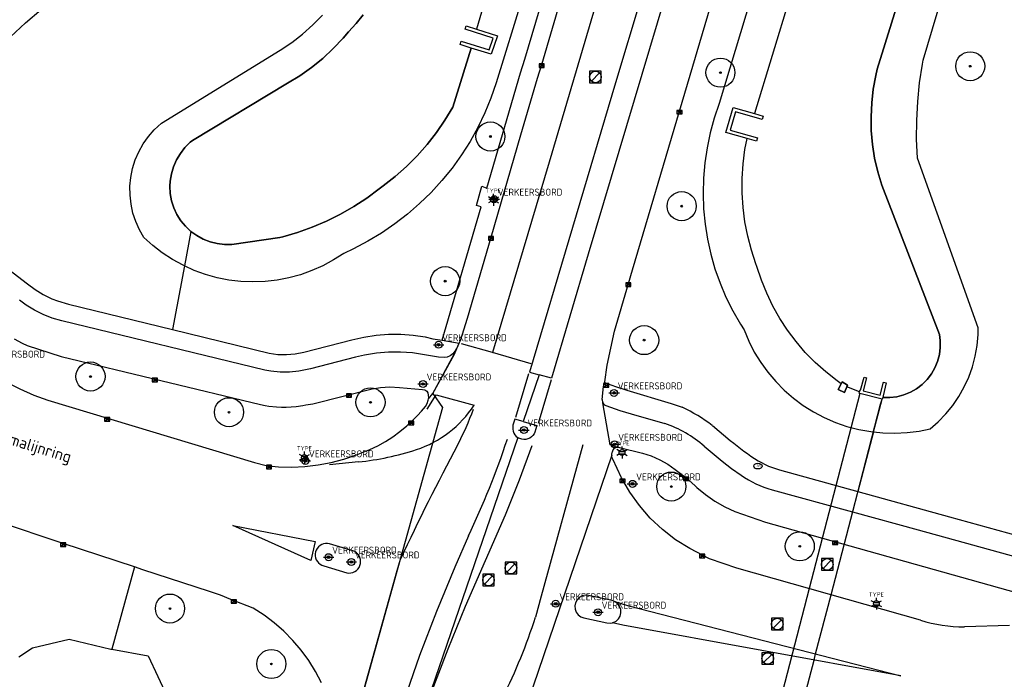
# Model space of a CAD drawing. Header units: metres. Extents: x 102000 to 105000, y 414600 to 420766.
# Tile 198 of 206: x 103118 to 103203, y 420280 to 420337. Entities that reach past the tile are written whole.
import ezdxf
from ezdxf.enums import TextEntityAlignment as Align

# ---------------------------------------------------------------- set-up
doc = ezdxf.new("R2010")
doc.units = ezdxf.units.M
doc.layers.get('0').update_dxf_attribs({"color": 8})
doc.styles.add('MtXpl_NLCS-ISO', font='NLCS-ISO.ttf')
doc.styles.add('NLCS-ISO', font='NLCS-ISO.ttf')

msp = doc.modelspace()

# ---------------------------------------------------------------- hatches: boundary and pattern name
at = {"ltscale": 0.1}
h = msp.add_hatch(color=256, dxfattribs=at)
edge = h.paths.add_edge_path()
edge.add_arc((103200.148, 420333.102), 0.075, 0, 360)
h = msp.add_hatch(color=256, dxfattribs=at)
edge = h.paths.add_edge_path()
edge.add_arc((103178.665, 420332.553), 0.075, 0, 360)
h = msp.add_hatch(color=256, dxfattribs=at)
edge = h.paths.add_edge_path()
edge.add_arc((103158.887, 420327.061), 0.075, 0, 360)
h = msp.add_hatch(color=256, dxfattribs=at)
edge = h.paths.add_edge_path()
edge.add_arc((103175.336, 420321.076), 0.075, 0, 360)
h = msp.add_hatch(color=256, dxfattribs=at)
edge = h.paths.add_edge_path()
edge.add_arc((103154.996, 420314.626), 0.075, 0, 360)
h = msp.add_hatch(color=256, dxfattribs=at)
edge = h.paths.add_edge_path()
edge.add_arc((103172.107, 420309.556), 0.075, 0, 360)
h = msp.add_hatch(color=256, dxfattribs=at)
edge = h.paths.add_edge_path()
edge.add_arc((103124.5, 420306.425), 0.075, 0, 360)
h = msp.add_hatch(color=256, dxfattribs=at)
edge = h.paths.add_edge_path()
edge.add_arc((103148.576, 420304.208), 0.075, 0, 360)
h = msp.add_hatch(color=256, dxfattribs=at)
edge = h.paths.add_edge_path()
edge.add_arc((103136.409, 420303.356), 0.075, 0, 360)
h = msp.add_hatch(color=256, dxfattribs=at)
edge = h.paths.add_edge_path()
edge.add_arc((103174.442, 420296.966), 0.075, 0, 360)
h = msp.add_hatch(color=256, dxfattribs=at)
edge = h.paths.add_edge_path()
edge.add_arc((103185.489, 420291.83), 0.075, 0, 360)
h = msp.add_hatch(color=256, dxfattribs=at)
edge = h.paths.add_edge_path()
edge.add_arc((103131.334, 420286.478), 0.075, 0, 360)
h = msp.add_hatch(color=256, dxfattribs=at)
edge = h.paths.add_edge_path()
edge.add_arc((103140.051, 420281.713), 0.075, 0, 360)

# ---------------------------------------------------------------- linework, layer by layer
for p, q in [((103193.518, 420379.749), (103178.567, 420329.886)), ((103196.862, 420379.076), (103181.592, 420329.026)), ((103168.506, 420361.238), (103159.381, 420331.673)), ((103174.492, 420360.5), (103163.937, 420324.851)), ((103177.886, 420359.093), (103169.645, 420331.682)), ((103192.147, 420332.843), (103200.057, 420358.51)), ((103200.057, 420358.51), (103192.147, 420332.843)), ((103196.102, 420333.636), (103203.202, 420357.516)), ((103162.332, 420352.094), (103157.694, 420336.301)), ((103161.842, 420333.702), (103165.886, 420347.326)), ((103163.296, 420333.258), (103167.346, 420346.905)), ((103175.149, 420329.248), (103179.529, 420344.059)), ((103175.322, 420343.812), (103167.301, 420316.943)), ((103118.918, 420336.826), (103120.269, 420337.973)), ((103143.622, 420336.66), (103144.452, 420337.504)), ((103147.944, 420337.531), (103147.344, 420336.764)), ((103147.344, 420336.764), (103147.944, 420337.531)), ((103117.624, 420335.623), (103118.918, 420336.826)), ((103142.738, 420335.874), (103143.622, 420336.66)), ((103147.344, 420336.764), (103146.683, 420336.049)), ((103146.683, 420336.049), (103147.344, 420336.764)), ((103156.709, 420336.303), (103156.801, 420336.589)), ((103159.114, 420335.528), (103156.709, 420336.303)), ((103156.801, 420336.589), (103157.694, 420336.301)), ((103157.694, 420336.301), (103159.497, 420335.72)), ((103141.802, 420335.15), (103142.738, 420335.874)), ((103146.228, 420335.52), (103145.375, 420334.623)), ((103145.375, 420334.623), (103146.228, 420335.52)), ((103146.683, 420336.049), (103146.228, 420335.52)), ((103146.228, 420335.52), (103146.683, 420336.049)), ((103158.77, 420334.52), (103159.114, 420335.528)), ((103159.497, 420335.72), (103158.96, 420334.148)), ((103140.814, 420334.486), (103141.802, 420335.15)), ((103145.375, 420334.623), (103144.465, 420333.782)), ((103144.465, 420333.782), (103145.375, 420334.623)), ((103155.649, 420329.587), (103157.246, 420334.671)), ((103157.246, 420334.671), (103155.649, 420329.587)), ((103156.298, 420334.96), (103156.386, 420335.247)), ((103157.246, 420334.671), (103156.298, 420334.96)), ((103156.386, 420335.247), (103158.77, 420334.52)), ((103158.96, 420334.148), (103157.246, 420334.671)), ((103130.594, 420328.202), (103140.814, 420334.486)), ((103144.465, 420333.782), (103143.502, 420333.003)), ((103143.502, 420333.003), (103144.465, 420333.782)), ((103161.471, 420332.523), (103161.842, 420333.702)), ((103143.502, 420333.003), (103142.492, 420332.286)), ((103142.492, 420332.286), (103143.502, 420333.003)), ((103162.926, 420332.082), (103163.296, 420333.258)), ((103163.071, 420333.008), (103163.521, 420333.308)), ((103163.521, 420333.008), (103163.071, 420333.308)), ((103163.521, 420333.308), (103163.071, 420333.308)), ((103163.071, 420333.308), (103163.071, 420333.008)), ((103163.071, 420333.008), (103163.521, 420333.008)), ((103163.521, 420333.008), (103163.521, 420333.308)), ((103192.022, 420332.312), (103192.147, 420332.843)), ((103192.147, 420332.843), (103192.022, 420332.312)), ((103195.793, 420331.682), (103196.039, 420333.288)), ((103196.039, 420333.288), (103196.102, 420333.636)), ((103142.492, 420332.286), (103141.437, 420331.637)), ((103141.437, 420331.637), (103142.492, 420332.286)), ((103158.584, 420322.634), (103161.471, 420332.523)), ((103161.508, 420327.216), (103162.926, 420332.082)), ((103168.42, 420332.683), (103167.42, 420332.683)), ((103167.42, 420332.683), (103167.42, 420331.683)), ((103167.566, 420331.829), (103168.274, 420332.537)), ((103168.42, 420331.683), (103168.42, 420332.683)), ((103191.807, 420331.137), (103192.022, 420332.312)), ((103192.022, 420332.312), (103191.807, 420331.137)), ((103141.437, 420331.637), (103133.257, 420326.722)), ((103133.257, 420326.722), (103141.437, 420331.637)), ((103159.381, 420331.673), (103158.93, 420330.368)), ((103169.645, 420331.682), (103162.259, 420306.812)), ((103167.42, 420331.683), (103168.42, 420331.683)), ((103191.672, 420329.951), (103191.807, 420331.137)), ((103191.807, 420331.137), (103191.672, 420329.951)), ((103195.628, 420330.067), (103195.793, 420331.682)), ((103158.93, 420330.368), (103158.403, 420329.092)), ((103154.982, 420328.471), (103155.649, 420329.587)), ((103155.649, 420329.587), (103154.982, 420328.471)), ((103178.567, 420329.886), (103178.141, 420328.642)), ((103179.135, 420327.413), (103179.764, 420329.545)), ((103179.764, 420329.545), (103181.592, 420329.026)), ((103191.616, 420328.759), (103191.672, 420329.951)), ((103191.672, 420329.951), (103191.616, 420328.759)), ((103195.542, 420328.445), (103195.628, 420330.067)), ((103158.403, 420329.092), (103157.804, 420327.848)), ((103171.107, 420315.588), (103175.149, 420329.248)), ((103174.924, 420328.998), (103175.374, 420329.298)), ((103175.374, 420328.998), (103174.924, 420329.298)), ((103175.374, 420329.298), (103174.924, 420329.298)), ((103174.924, 420329.298), (103174.924, 420328.998)), ((103174.924, 420328.998), (103175.374, 420328.998)), ((103175.374, 420328.998), (103175.374, 420329.298)), ((103178.141, 420328.642), (103177.791, 420327.374)), ((103179.968, 420329.175), (103179.508, 420327.617)), ((103182.245, 420328.529), (103179.968, 420329.175)), ((103181.592, 420329.026), (103182.327, 420328.818)), ((103182.327, 420328.818), (103182.245, 420328.529)), ((103191.64, 420327.566), (103191.616, 420328.759)), ((103191.616, 420328.759), (103191.64, 420327.566)), ((103129.988, 420327.641), (103130.594, 420328.202)), ((103154.248, 420327.398), (103154.982, 420328.471)), ((103154.982, 420328.471), (103154.248, 420327.398)), ((103157.804, 420327.848), (103157.133, 420326.641)), ((103195.536, 420326.821), (103195.542, 420328.445)), ((103129.035, 420326.427), (103129.48, 420327.059)), ((103129.48, 420327.059), (103129.988, 420327.641)), ((103153.449, 420326.373), (103154.248, 420327.398)), ((103154.248, 420327.398), (103153.449, 420326.373)), ((103158.94, 420318.404), (103161.508, 420327.216)), ((103177.791, 420327.374), (103177.518, 420326.088)), ((103180.958, 420326.882), (103179.135, 420327.413)), ((103179.508, 420327.617), (103181.846, 420326.936)), ((103181.846, 420326.936), (103181.762, 420326.648)), ((103191.744, 420326.377), (103191.64, 420327.566)), ((103191.64, 420327.566), (103191.744, 420326.377)), ((103128.658, 420325.752), (103129.035, 420326.427)), ((103132.621, 420326.116), (103132.225, 420325.608)), ((103132.225, 420325.608), (103132.621, 420326.116)), ((103133.078, 420326.571), (103132.621, 420326.116)), ((103132.621, 420326.116), (103133.078, 420326.571)), ((103133.257, 420326.722), (103133.078, 420326.571)), ((103133.078, 420326.571), (103133.257, 420326.722)), ((103152.588, 420325.398), (103153.449, 420326.373)), ((103153.449, 420326.373), (103152.588, 420325.398)), ((103157.133, 420326.641), (103156.394, 420325.475)), ((103177.518, 420326.088), (103177.324, 420324.787)), ((103180.776, 420325.947), (103180.958, 420326.882)), ((103181.762, 420326.648), (103180.958, 420326.882)), ((103191.927, 420325.197), (103191.744, 420326.377)), ((103191.744, 420326.377), (103191.927, 420325.197)), ((103195.61, 420325.195), (103195.536, 420326.821)), ((103128.352, 420325.042), (103128.658, 420325.752)), ((103132.225, 420325.608), (103131.894, 420325.055)), ((103131.894, 420325.055), (103132.225, 420325.608)), ((103151.67, 420324.479), (103152.588, 420325.398)), ((103152.588, 420325.398), (103151.67, 420324.479)), ((103156.394, 420325.475), (103155.588, 420324.354)), ((103180.616, 420324.709), (103180.776, 420325.947)), ((103128.121, 420324.305), (103128.352, 420325.042)), ((103131.635, 420324.466), (103131.45, 420323.848)), ((103131.45, 420323.848), (103131.635, 420324.466)), ((103131.894, 420325.055), (103131.635, 420324.466)), ((103131.635, 420324.466), (103131.894, 420325.055)), ((103150.696, 420323.617), (103151.67, 420324.479)), ((103151.67, 420324.479), (103150.696, 420323.617)), ((103163.937, 420324.851), (103159.053, 420308.487)), ((103177.324, 420324.787), (103177.21, 420323.477)), ((103180.535, 420323.464), (103180.616, 420324.709)), ((103192.189, 420324.033), (103191.927, 420325.197)), ((103191.927, 420325.197), (103192.189, 420324.033)), ((103200.827, 420310.622), (103195.61, 420325.195)), ((103127.893, 420322.778), (103127.968, 420323.547)), ((103127.968, 420323.547), (103128.121, 420324.305)), ((103131.45, 420323.848), (103131.344, 420323.213)), ((103131.344, 420323.213), (103131.45, 420323.848)), ((103149.671, 420322.817), (103150.696, 420323.617)), ((103150.696, 420323.617), (103149.671, 420322.817)), ((103155.588, 420324.354), (103154.719, 420323.281)), ((103192.531, 420322.879), (103192.189, 420324.033)), ((103192.189, 420324.033), (103192.531, 420322.879)), ((103127.899, 420322.005), (103127.893, 420322.778)), ((103131.344, 420323.213), (103131.321, 420322.778)), ((103131.321, 420322.778), (103131.344, 420323.213)), ((103131.321, 420322.778), (103131.357, 420322.149)), ((103131.357, 420322.149), (103131.321, 420322.778)), ((103149.325, 420322.569), (103149.671, 420322.817)), ((103149.671, 420322.817), (103149.325, 420322.569)), ((103154.719, 420323.281), (103153.789, 420322.26)), ((103157.689, 420321.133), (103158.159, 420322.781)), ((103158.159, 420322.781), (103158.584, 420322.634)), ((103177.21, 420323.477), (103177.176, 420322.162)), ((103180.534, 420322.216), (103180.535, 420323.464)), ((103197.504, 420310.028), (103192.531, 420322.879)), ((103192.531, 420322.879), (103197.504, 420310.028)), ((103127.984, 420321.236), (103127.899, 420322.005)), ((103131.357, 420322.149), (103131.471, 420321.529)), ((103131.471, 420321.529), (103131.357, 420322.149)), ((103148.257, 420321.77), (103149.325, 420322.569)), ((103149.325, 420322.569), (103148.257, 420321.77)), ((103153.789, 420322.26), (103152.802, 420321.295)), ((103177.176, 420322.162), (103177.221, 420320.848)), ((103180.614, 420320.97), (103180.534, 420322.216)), ((103128.149, 420320.481), (103127.984, 420321.236)), ((103131.471, 420321.529), (103131.663, 420320.929)), ((103131.663, 420320.929), (103131.471, 420321.529)), ((103145.988, 420320.371), (103147.144, 420321.036)), ((103147.144, 420321.036), (103145.988, 420320.371)), ((103147.144, 420321.036), (103148.257, 420321.77)), ((103148.257, 420321.77), (103147.144, 420321.036)), ((103152.802, 420321.295), (103151.761, 420320.389)), ((103154.745, 420309.56), (103158.104, 420321.016)), ((103158.104, 420321.016), (103157.689, 420321.133)), ((103158.761, 420321.673), (103159.661, 420321.673)), ((103158.919, 420321.715), (103159.385, 420321.715)), ((103158.919, 420321.515), (103159.385, 420321.515)), ((103128.39, 420319.747), (103128.149, 420320.481)), ((103131.663, 420320.929), (103131.93, 420320.358)), ((103131.93, 420320.358), (103131.663, 420320.929)), ((103131.93, 420320.358), (103132.266, 420319.826)), ((103132.266, 420319.826), (103131.93, 420320.358)), ((103144.795, 420319.776), (103145.988, 420320.371)), ((103145.988, 420320.371), (103144.795, 420319.776)), ((103151.761, 420320.389), (103150.668, 420319.545)), ((103177.221, 420320.848), (103177.347, 420319.538)), ((103180.772, 420319.732), (103180.614, 420320.97)), ((103128.706, 420319.041), (103128.39, 420319.747)), ((103132.266, 420319.826), (103132.668, 420319.34)), ((103132.668, 420319.34), (103132.266, 420319.826)), ((103132.668, 420319.34), (103133.127, 420318.909)), ((103133.127, 420318.909), (103132.668, 420319.34)), ((103143.568, 420319.254), (103144.795, 420319.776)), ((103144.795, 420319.776), (103143.568, 420319.254)), ((103150.668, 420319.545), (103149.529, 420318.765)), ((103177.347, 420319.538), (103177.551, 420318.239)), ((103181.01, 420318.507), (103180.772, 420319.732)), ((103129.093, 420318.372), (103128.706, 420319.041)), ((103133.127, 420318.909), (103132.571, 420315.933)), ((103133.127, 420318.909), (103133.638, 420318.54)), ((103133.638, 420318.54), (103133.127, 420318.909)), ((103133.638, 420318.54), (103134.191, 420318.238)), ((103134.191, 420318.238), (103133.638, 420318.54)), ((103140.768, 420318.368), (103141.032, 420318.434)), ((103141.032, 420318.434), (103140.768, 420318.368)), ((103141.032, 420318.434), (103142.312, 420318.806)), ((103142.312, 420318.806), (103141.032, 420318.434)), ((103142.312, 420318.806), (103143.568, 420319.254)), ((103143.568, 420319.254), (103142.312, 420318.806)), ((103149.529, 420318.765), (103148.346, 420318.052)), ((103158.715, 420318.154), (103159.165, 420318.454)), ((103159.165, 420318.154), (103158.715, 420318.454)), ((103159.165, 420318.454), (103158.715, 420318.454)), ((103158.715, 420318.454), (103158.715, 420318.154)), ((103159.165, 420318.154), (103159.165, 420318.454)), ((103181.326, 420317.3), (103181.01, 420318.507)), ((103129.85, 420317.691), (103129.093, 420318.372)), ((103130.673, 420317.056), (103129.85, 420317.691)), ((103134.191, 420318.238), (103134.777, 420318.009)), ((103134.777, 420318.009), (103134.191, 420318.238)), ((103134.777, 420318.009), (103135.389, 420317.855)), ((103135.389, 420317.855), (103134.777, 420318.009)), ((103135.389, 420317.855), (103136.014, 420317.781)), ((103136.014, 420317.781), (103135.389, 420317.855)), ((103136.014, 420317.781), (103136.644, 420317.786)), ((103136.644, 420317.786), (103136.014, 420317.781)), ((103136.644, 420317.786), (103140.768, 420318.368)), ((103140.768, 420318.368), (103136.644, 420317.786)), ((103148.346, 420318.052), (103147.124, 420317.409)), ((103156.908, 420311.455), (103158.94, 420318.404)), ((103158.715, 420318.154), (103159.165, 420318.154)), ((103177.551, 420318.239), (103177.835, 420316.955)), ((103131.543, 420316.487), (103130.673, 420317.056)), ((103146.277, 420317.015), (103145.404, 420316.45)), ((103147.124, 420317.409), (103146.277, 420317.015)), ((103167.301, 420316.943), (103164.13, 420306.281)), ((103177.835, 420316.955), (103178.195, 420315.69)), ((103181.719, 420316.115), (103181.326, 420317.3)), ((103132.454, 420315.986), (103131.543, 420316.487)), ((103132.571, 420315.933), (103131.547, 420310.456)), ((103132.571, 420315.933), (103132.454, 420315.986)), ((103133.4, 420315.556), (103132.571, 420315.933)), ((103144.491, 420315.954), (103143.542, 420315.529)), ((103145.404, 420316.45), (103144.491, 420315.954)), ((103181.808, 420315.875), (103181.719, 420316.115)), ((103117.49, 420315.63), (103119.087, 420314.389)), ((103134.377, 420315.201), (103133.4, 420315.556)), ((103135.378, 420314.922), (103134.377, 420315.201)), ((103142.563, 420315.179), (103141.561, 420314.905)), ((103143.542, 420315.529), (103142.563, 420315.179)), ((103170.75, 420314.422), (103171.107, 420315.588)), ((103178.195, 420315.69), (103178.633, 420314.45)), ((103182.188, 420314.717), (103181.808, 420315.875)), ((103119.087, 420314.389), (103119.739, 420313.898)), ((103136.398, 420314.72), (103135.378, 420314.922)), ((103137.43, 420314.598), (103136.398, 420314.72)), ((103138.468, 420314.555), (103137.43, 420314.598)), ((103139.507, 420314.592), (103138.468, 420314.555)), ((103140.54, 420314.709), (103139.507, 420314.592)), ((103141.561, 420314.905), (103140.54, 420314.709)), ((103169.556, 420310.335), (103170.75, 420314.422)), ((103170.525, 420314.172), (103170.975, 420314.472)), ((103170.975, 420314.172), (103170.525, 420314.472)), ((103170.975, 420314.472), (103170.525, 420314.472)), ((103170.525, 420314.472), (103170.525, 420314.172)), ((103170.975, 420314.172), (103170.975, 420314.472)), ((103178.633, 420314.45), (103179.144, 420313.238)), ((103182.643, 420313.585), (103182.188, 420314.717)), ((103119.739, 420313.898), (103120.436, 420313.474)), ((103120.436, 420313.474), (103121.171, 420313.119)), ((103170.525, 420314.172), (103170.975, 420314.172)), ((103183.171, 420312.486), (103182.643, 420313.585)), ((103118.958, 420312.567), (103118.399, 420312.987)), ((103119.673, 420312.122), (103118.958, 420312.567)), ((103121.171, 420313.119), (103121.661, 420312.929)), ((103121.661, 420312.929), (103122.615, 420312.635)), ((103122.615, 420312.635), (103131.547, 420310.456)), ((103179.144, 420313.238), (103179.729, 420312.06)), ((103120.426, 420311.746), (103119.673, 420312.122)), ((103121.212, 420311.444), (103120.426, 420311.746)), ((103179.729, 420312.06), (103180.383, 420310.92)), ((103183.77, 420311.423), (103183.171, 420312.486)), ((103122.022, 420311.216), (103121.212, 420311.444)), ((103139.5, 420306.969), (103122.022, 420311.216)), ((103156.312, 420309.513), (103156.908, 420311.455)), ((103180.383, 420310.92), (103180.696, 420310.427)), ((103184.438, 420310.403), (103183.77, 420311.423)), ((103131.547, 420310.456), (103139.871, 420308.426)), ((103148.003, 420309.817), (103149.052, 420309.978)), ((103149.052, 420309.978), (103150.111, 420310.061)), ((103150.111, 420310.061), (103151.173, 420310.063)), ((103151.173, 420310.063), (103152.231, 420309.985)), ((103152.231, 420309.985), (103153.281, 420309.828)), ((103168.917, 420307.397), (103169.556, 420310.335)), ((103180.696, 420310.427), (103181.102, 420309.462)), ((103185.171, 420309.428), (103184.438, 420310.403)), ((103197.567, 420309.525), (103197.504, 420310.028)), ((103197.504, 420310.028), (103197.567, 420309.525)), ((103200.736, 420309.099), (103200.817, 420310.033)), ((103200.817, 420310.033), (103200.827, 420310.622)), ((103117.939, 420309.676), (103118.621, 420309.288)), ((103118.621, 420309.288), (103119.063, 420309.093)), ((103142.83, 420308.507), (103146.968, 420309.576)), ((103146.968, 420309.576), (103148.003, 420309.817)), ((103153.281, 420309.828), (103153.932, 420309.679)), ((103153.932, 420309.679), (103154.739, 420309.541)), ((103153.981, 420309.159), (103154.881, 420309.159)), ((103154.739, 420309.541), (103154.745, 420309.56)), ((103154.745, 420309.56), (103156.212, 420309.293)), ((103156.096, 420309.04), (103156.212, 420309.293)), ((103156.212, 420309.293), (103156.312, 420309.513)), ((103159.053, 420308.487), (103156.403, 420309.247)), ((103181.102, 420309.462), (103181.58, 420308.531)), ((103185.966, 420308.503), (103185.171, 420309.428)), ((103197.57, 420308.919), (103197.567, 420309.525)), ((103197.567, 420309.525), (103197.57, 420308.919)), ((103119.063, 420309.093), (103121.988, 420308.144)), ((103139.871, 420308.426), (103140.609, 420308.327)), ((103140.609, 420308.327), (103141.355, 420308.307)), ((103141.355, 420308.307), (103142.097, 420308.368)), ((103142.097, 420308.368), (103142.83, 420308.507)), ((103148.068, 420308.272), (103147.272, 420308.086)), ((103149.09, 420308.436), (103148.068, 420308.272)), ((103150.12, 420308.52), (103149.09, 420308.436)), ((103151.155, 420308.525), (103150.12, 420308.52)), ((103152.186, 420308.449), (103151.155, 420308.525)), ((103153.208, 420308.294), (103152.186, 420308.449)), ((103154.426, 420308.088), (103153.208, 420308.294)), ((103153.935, 420304.959), (103155.807, 420308.41)), ((103153.935, 420304.959), (103155.786, 420308.34)), ((103155.653, 420308.378), (103155.428, 420308.198)), ((103155.862, 420308.639), (103155.653, 420308.378)), ((103155.786, 420308.34), (103156.096, 420309.04)), ((103155.807, 420308.41), (103156.096, 420309.04)), ((103156.096, 420309.04), (103155.862, 420308.639)), ((103159.053, 420308.487), (103159.045, 420308.461)), ((103162.404, 420307.526), (103159.053, 420308.487)), ((103181.58, 420308.531), (103182.127, 420307.639)), ((103186.82, 420307.633), (103185.966, 420308.503)), ((103197.337, 420307.731), (103197.493, 420308.317)), ((103197.493, 420308.317), (103197.337, 420307.731)), ((103197.493, 420308.317), (103197.57, 420308.919)), ((103197.57, 420308.919), (103197.493, 420308.317)), ((103200.575, 420308.175), (103200.736, 420309.099)), ((103121.988, 420308.144), (103139.11, 420304.009)), ((103147.272, 420308.086), (103143.403, 420307.076)), ((103154.953, 420308.054), (103154.426, 420308.088)), ((103155.163, 420308.087), (103154.953, 420308.054)), ((103155.428, 420308.198), (103155.163, 420308.087)), ((103182.127, 420307.639), (103182.741, 420306.792)), ((103187.729, 420306.82), (103186.82, 420307.633)), ((103197.106, 420307.171), (103197.337, 420307.731)), ((103197.337, 420307.731), (103197.106, 420307.171)), ((103200.336, 420307.268), (103200.575, 420308.175)), ((103140.005, 420306.878), (103139.5, 420306.969)), ((103140.802, 420306.8), (103140.005, 420306.878)), ((103141.602, 420306.802), (103140.802, 420306.8)), ((103142.405, 420306.884), (103141.602, 420306.802)), ((103143.403, 420307.076), (103142.405, 420306.884)), ((103161.086, 420302.939), (103162.183, 420306.689)), ((103163.083, 420306.578), (103161.707, 420302.563)), ((103162.259, 420306.812), (103163.083, 420306.578)), ((103164.13, 420306.281), (103163.083, 420306.578)), ((103168.726, 420305.958), (103168.917, 420307.397)), ((103182.741, 420306.792), (103183.419, 420305.994)), ((103188.69, 420306.069), (103187.729, 420306.82)), ((103196.434, 420306.165), (103196.803, 420306.646)), ((103196.803, 420306.646), (103196.434, 420306.165)), ((103196.803, 420306.646), (103197.106, 420307.171)), ((103197.106, 420307.171), (103196.803, 420306.646)), ((103200.021, 420306.385), (103200.336, 420307.268)), ((103117.281, 420305.955), (103118.431, 420305.358)), ((103129.799, 420305.982), (103130.249, 420306.282)), ((103130.249, 420305.982), (103129.799, 420306.282)), ((103130.249, 420306.282), (103129.799, 420306.282)), ((103129.799, 420306.282), (103129.799, 420305.982)), ((103129.799, 420305.982), (103130.249, 420305.982)), ((103130.249, 420305.982), (103130.249, 420306.282)), ((103152.645, 420305.785), (103153.545, 420305.785)), ((103164.117, 420306.132), (103162.987, 420302.39)), ((103168.62, 420305.516), (103169.07, 420305.816)), ((103169.07, 420305.516), (103168.62, 420305.816)), ((103169.07, 420305.816), (103168.62, 420305.816)), ((103168.62, 420305.816), (103168.62, 420305.516)), ((103168.622, 420305.556), (103168.711, 420305.901)), ((103168.711, 420305.901), (103168.726, 420305.958)), ((103168.711, 420305.901), (103169.647, 420305.561)), ((103169.07, 420305.516), (103169.07, 420305.816)), ((103183.419, 420305.994), (103184.155, 420305.25)), ((103189.05, 420305.811), (103188.69, 420306.069)), ((103189.124, 420305.964), (103188.804, 420305.305)), ((103188.804, 420305.305), (103189.05, 420305.811)), ((103189.05, 420305.811), (103189.124, 420305.964)), ((103189.598, 420305.693), (103189.124, 420305.964)), ((103189.124, 420305.964), (103189.598, 420305.693)), ((103190.718, 420305.266), (103191.012, 420306.365)), ((103191.224, 420306.311), (103190.95, 420305.206)), ((103191.012, 420306.365), (103191.224, 420306.311)), ((103192.392, 420304.833), (103192.698, 420305.936)), ((103192.916, 420305.875), (103192.648, 420304.767)), ((103192.698, 420305.936), (103192.916, 420305.875)), ((103195.523, 420305.369), (103196.004, 420305.737)), ((103196.004, 420305.737), (103195.523, 420305.369)), ((103196.004, 420305.737), (103196.434, 420306.165)), ((103196.434, 420306.165), (103196.004, 420305.737)), ((103199.632, 420305.532), (103200.021, 420306.385)), ((103118.431, 420305.358), (103119.615, 420304.833)), ((103143.612, 420304.092), (103148.72, 420305.382)), ((103146.505, 420304.639), (103146.955, 420304.939)), ((103146.955, 420304.639), (103146.505, 420304.939)), ((103146.955, 420304.939), (103146.505, 420304.939)), ((103146.505, 420304.939), (103146.505, 420304.639)), ((103146.955, 420304.639), (103146.955, 420304.939)), ((103148.72, 420305.382), (103149.445, 420305.49)), ((103149.445, 420305.49), (103150.251, 420305.533)), ((103150.251, 420305.533), (103151.058, 420305.495)), ((103151.058, 420305.495), (103153.059, 420305.321)), ((103153.059, 420305.321), (103153.243, 420305.285)), ((103153.243, 420305.285), (103153.407, 420305.176)), ((103153.407, 420305.176), (103153.515, 420305.011)), ((103153.515, 420305.011), (103153.549, 420304.818)), ((103153.551, 420304.498), (103153.935, 420304.959)), ((103153.935, 420304.959), (103154.771, 420303.765)), ((103168.511, 420304.44), (103168.622, 420305.556)), ((103168.62, 420305.516), (103169.07, 420305.516)), ((103169.073, 420305.016), (103169.973, 420305.016)), ((103169.647, 420305.561), (103170.605, 420305.241)), ((103170.605, 420305.241), (103174.441, 420304.121)), ((103184.155, 420305.25), (103184.945, 420304.564)), ((103190.643, 420304.977), (103186.289, 420288.188)), ((103188.804, 420305.305), (103189.326, 420305.066)), ((103189.326, 420305.066), (103188.804, 420305.305)), ((103189.326, 420305.066), (103189.531, 420305.527)), ((103189.531, 420305.527), (103189.326, 420305.066)), ((103189.531, 420305.527), (103189.598, 420305.693)), ((103189.598, 420305.693), (103189.531, 420305.527)), ((103190.638, 420305.12), (103189.531, 420305.527)), ((103190.601, 420304.988), (103190.638, 420305.12)), ((103190.643, 420304.977), (103190.601, 420304.988)), ((103190.638, 420305.12), (103190.681, 420305.276)), ((103192.565, 420304.471), (103190.643, 420304.977)), ((103192.565, 420304.471), (103190.643, 420304.977)), ((103190.681, 420305.276), (103190.718, 420305.266)), ((103190.95, 420305.206), (103192.392, 420304.833)), ((103194.435, 420304.839), (103194.996, 420305.068)), ((103194.996, 420305.068), (103194.435, 420304.839)), ((103194.996, 420305.068), (103195.523, 420305.369)), ((103195.523, 420305.369), (103194.996, 420305.068)), ((103199.171, 420304.716), (103199.632, 420305.532)), ((103119.615, 420304.833), (103120.83, 420304.382)), ((103120.83, 420304.382), (103138.609, 420299.047)), ((103143.015, 420303.981), (103143.612, 420304.092)), ((103146.505, 420304.639), (103146.955, 420304.639)), ((103153.293, 420303.858), (103153.46, 420304.11)), ((103153.435, 420303.615), (103154.21, 420304.849)), ((103153.46, 420304.11), (103153.545, 420304.384)), ((103153.545, 420304.384), (103153.551, 420304.498)), ((103153.549, 420304.818), (103153.556, 420304.605)), ((103153.556, 420304.605), (103153.551, 420304.498)), ((103154.21, 420304.849), (103157.476, 420303.953)), ((103169.176, 420300.564), (103168.566, 420304.165)), ((103169.176, 420300.564), (103168.566, 420304.165)), ((103174.441, 420304.121), (103175.379, 420303.789)), ((103184.945, 420304.564), (103185.786, 420303.941)), ((103190.448, 420296.382), (103192.444, 420304.051)), ((103191.822, 420301.664), (103192.565, 420304.471)), ((103192.444, 420304.051), (103192.565, 420304.471)), ((103192.626, 420304.615), (103192.565, 420304.471)), ((103192.648, 420304.767), (103192.626, 420304.615)), ((103192.626, 420304.615), (103193.247, 420304.61)), ((103193.247, 420304.61), (103192.626, 420304.615)), ((103193.247, 420304.61), (103193.849, 420304.685)), ((103193.849, 420304.685), (103193.247, 420304.61)), ((103193.849, 420304.685), (103194.435, 420304.839)), ((103194.435, 420304.839), (103193.849, 420304.685)), ((103198.643, 420303.941), (103199.171, 420304.716)), ((103139.11, 420304.009), (103139.515, 420303.934)), ((103139.515, 420303.934), (103139.839, 420303.886)), ((103139.839, 420303.886), (103140.486, 420303.823)), ((103140.486, 420303.823), (103140.911, 420303.805)), ((103140.911, 420303.805), (103141.335, 420303.804)), ((103141.335, 420303.804), (103141.76, 420303.822)), ((103141.76, 420303.822), (103142.183, 420303.858)), ((103142.183, 420303.858), (103142.747, 420303.934)), ((103142.747, 420303.934), (103143.015, 420303.981)), ((103154.771, 420303.765), (103147.413, 420277.428)), ((103152.611, 420303.065), (103152.96, 420303.454)), ((103152.96, 420303.454), (103153.293, 420303.858)), ((103168.819, 420303.921), (103170.03, 420303.512)), ((103170.03, 420303.512), (103170.992, 420303.221)), ((103170.992, 420303.221), (103173.874, 420302.375)), ((103185.786, 420303.941), (103186.672, 420303.384)), ((103186.672, 420303.384), (103187.598, 420302.896)), ((103197.398, 420302.541), (103198.05, 420303.214)), ((103198.05, 420303.214), (103198.643, 420303.941)), ((103125.712, 420302.592), (103126.162, 420302.892)), ((103126.162, 420302.592), (103125.712, 420302.892)), ((103126.162, 420302.892), (103125.712, 420302.892)), ((103125.712, 420302.892), (103125.712, 420302.592)), ((103125.712, 420302.592), (103126.162, 420302.592)), ((103126.162, 420302.592), (103126.162, 420302.892)), ((103151.692, 420302.175), (103152.247, 420302.69)), ((103151.854, 420302.274), (103152.304, 420302.574)), ((103152.304, 420302.274), (103151.854, 420302.574)), ((103152.304, 420302.574), (103151.854, 420302.574)), ((103151.854, 420302.574), (103151.854, 420302.274)), ((103152.247, 420302.69), (103152.611, 420303.065)), ((103152.304, 420302.274), (103152.304, 420302.574)), ((103161, 420302.769), (103160.829, 420302.245)), ((103161.707, 420302.563), (103161, 420302.769)), ((103161.707, 420302.563), (103162.881, 420302.22)), ((103187.598, 420302.896), (103188.558, 420302.48)), ((103188.558, 420302.48), (103189.547, 420302.139)), ((103196.69, 420301.925), (103197.398, 420302.541)), ((103150.496, 420301.248), (103151.108, 420301.693)), ((103151.108, 420301.693), (103151.692, 420302.175)), ((103151.854, 420302.274), (103152.304, 420302.274)), ((103160.829, 420302.245), (103160.801, 420302.071)), ((103160.801, 420302.071), (103160.805, 420301.895)), ((103160.805, 420301.895), (103160.84, 420301.722)), ((103160.84, 420301.722), (103160.904, 420301.557)), ((103160.904, 420301.557), (103160.997, 420301.407)), ((103161.316, 420301.827), (103162.216, 420301.827)), ((103162.721, 420301.651), (103162.643, 420301.492)), ((103162.881, 420302.22), (103162.721, 420301.651)), ((103177.97, 420302.221), (103179.515, 420300.915)), ((103189.547, 420302.139), (103190.56, 420301.874)), ((103191.822, 420301.664), (103190.489, 420296.542)), ((103190.56, 420301.874), (103191.59, 420301.688)), ((103191.59, 420301.688), (103191.822, 420301.664)), ((103191.822, 420301.664), (103192.631, 420301.58)), ((103192.631, 420301.58), (103193.677, 420301.553)), ((103193.677, 420301.553), (103194.722, 420301.605)), ((103194.722, 420301.605), (103195.76, 420301.737)), ((103195.76, 420301.737), (103196.69, 420301.925)), ((103149.197, 420300.471), (103149.858, 420300.84)), ((103149.858, 420300.84), (103150.496, 420301.248)), ((103161.234, 420301.184), (103153.091, 420277.434)), ((103160.997, 420301.407), (103161.115, 420301.276)), ((103161.115, 420301.276), (103161.234, 420301.184)), ((103161.255, 420301.168), (103161.234, 420301.184)), ((103161.411, 420301.086), (103161.255, 420301.168)), ((103161.579, 420301.033), (103161.411, 420301.086)), ((103161.754, 420301.011), (103161.579, 420301.033)), ((103161.931, 420301.02), (103161.754, 420301.011)), ((103162.103, 420301.06), (103161.931, 420301.02)), ((103162.265, 420301.13), (103162.103, 420301.06)), ((103162.412, 420301.227), (103162.265, 420301.13)), ((103162.539, 420301.349), (103162.412, 420301.227)), ((103162.643, 420301.492), (103162.539, 420301.349)), ((103147.375, 420299.682), (103148.242, 420300.044)), ((103148.242, 420300.044), (103148.516, 420300.142)), ((103148.516, 420300.142), (103149.197, 420300.471)), ((103161.4, 420297.534), (103162.49, 420300.486)), ((103166.842, 420300.555), (103163.24, 420287.547)), ((103169.115, 420300.597), (103170.015, 420300.597)), ((103169.724, 420300.359), (103169.176, 420300.564)), ((103169.332, 420299.74), (103169.359, 420299.886)), ((103169.359, 420299.886), (103169.382, 420299.956)), ((103169.382, 420299.956), (103169.434, 420300.136)), ((103169.434, 420300.136), (103169.555, 420300.279)), ((103169.555, 420300.279), (103169.724, 420300.359)), ((103169.724, 420300.359), (103169.911, 420300.362)), ((103169.911, 420300.362), (103169.999, 420300.333)), ((103169.971, 420299.993), (103170.437, 420299.993)), ((103169.999, 420300.333), (103171.951, 420299.84)), ((103171.951, 420299.84), (103172.708, 420299.595)), ((103177.271, 420300.432), (103178.808, 420299.137)), ((103138.609, 420299.047), (103139.597, 420298.789)), ((103142.521, 420299.176), (103143.421, 420299.176)), ((103142.664, 420299.567), (103143.13, 420299.567)), ((103142.664, 420299.367), (103143.13, 420299.367)), ((103144.071, 420298.82), (103145.191, 420299.03)), ((103147.537, 420299.085), (103145.063, 420298.842)), ((103145.191, 420299.03), (103146.294, 420299.317)), ((103146.294, 420299.317), (103147.375, 420299.682)), ((103169.332, 420299.676), (103160.458, 420273.61)), ((103169.332, 420299.676), (103169.332, 420299.74)), ((103169.333, 420299.592), (103169.332, 420299.676)), ((103169.359, 420299.446), (103169.333, 420299.592)), ((103169.412, 420299.307), (103169.359, 420299.446)), ((103170.153, 420297.729), (103169.412, 420299.307)), ((103169.971, 420299.793), (103170.437, 420299.793)), ((103172.708, 420299.595), (103173.443, 420299.273)), ((103173.443, 420299.273), (103174.143, 420298.88)), ((103178.808, 420299.137), (103179.617, 420298.517)), ((103181.908, 420299.166), (103182.792, 420298.722)), ((103139.597, 420298.789), (103139.847, 420298.749)), ((103139.622, 420298.499), (103140.072, 420298.799)), ((103140.072, 420298.499), (103139.622, 420298.799)), ((103140.072, 420298.799), (103139.622, 420298.799)), ((103139.622, 420298.799), (103139.622, 420298.499)), ((103139.622, 420298.499), (103140.072, 420298.499)), ((103139.847, 420298.749), (103140.659, 420298.667)), ((103140.072, 420298.499), (103140.072, 420298.799)), ((103140.659, 420298.667), (103141.799, 420298.638)), ((103141.799, 420298.638), (103142.938, 420298.689)), ((103142.938, 420298.689), (103144.071, 420298.82)), ((103174.143, 420298.88), (103174.776, 420298.437)), ((103174.776, 420298.437), (103175.717, 420297.728)), ((103179.617, 420298.517), (103180.442, 420297.95)), ((103182.792, 420298.722), (103183.751, 420298.407)), ((103183.751, 420298.407), (103190.489, 420296.542)), ((103160.183, 420294.536), (103161.4, 420297.534)), ((103170.024, 420297.312), (103170.474, 420297.612)), ((103170.474, 420297.312), (103170.024, 420297.612)), ((103170.474, 420297.612), (103170.024, 420297.612)), ((103170.024, 420297.612), (103170.024, 420297.312)), ((103170.024, 420297.312), (103170.474, 420297.312)), ((103170.866, 420296.491), (103170.153, 420297.729)), ((103170.474, 420297.312), (103170.474, 420297.612)), ((103175.492, 420297.478), (103175.942, 420297.778)), ((103175.942, 420297.478), (103175.492, 420297.778)), ((103175.942, 420297.778), (103175.492, 420297.778)), ((103175.492, 420297.778), (103175.492, 420297.478)), ((103175.492, 420297.478), (103175.942, 420297.478)), ((103175.717, 420297.728), (103176.461, 420297.057)), ((103175.942, 420297.478), (103175.942, 420297.778)), ((103170.66, 420297.199), (103171.56, 420297.199)), ((103171.697, 420295.328), (103170.866, 420296.491)), ((103176.461, 420297.057), (103176.638, 420296.897)), ((103176.638, 420296.897), (103177.392, 420296.275)), ((103183.109, 420296.684), (103190.032, 420294.783)), ((103190.489, 420296.542), (103198.354, 420294.364)), ((103122.148, 420292.077), (103110.343, 420296.013)), ((103177.392, 420296.275), (103178.194, 420295.718)), ((103178.194, 420295.718), (103179.039, 420295.227)), ((103190.07, 420294.932), (103190.448, 420296.382)), ((103172.638, 420294.252), (103171.697, 420295.328)), ((103179.039, 420295.227), (103179.919, 420294.808)), ((103179.919, 420294.808), (103182.535, 420293.903)), ((103188.178, 420287.661), (103190.07, 420294.932)), ((103190.032, 420294.783), (103195.668, 420293.235)), ((103156.741, 420286.691), (103160.183, 420294.536)), ((103173.679, 420293.273), (103172.638, 420294.252)), ((103182.535, 420293.903), (103205.618, 420287.431)), ((103198.354, 420294.364), (103212.939, 420290.363)), ((103143.432, 420290.615), (103136.735, 420293.607)), ((103136.735, 420293.607), (103143.811, 420292.249)), ((103174.81, 420292.4), (103173.679, 420293.273)), ((103195.668, 420293.235), (103209.195, 420289.505)), ((103143.811, 420292.249), (103143.432, 420290.615)), ((103156.997, 420292.716), (103155.814, 420290.036)), ((103176.021, 420291.641), (103174.81, 420292.4)), ((103188.315, 420291.978), (103188.765, 420292.278)), ((103188.765, 420291.978), (103188.315, 420292.278)), ((103188.765, 420292.278), (103188.315, 420292.278)), ((103188.315, 420292.278), (103188.315, 420291.978)), ((103188.765, 420291.978), (103188.765, 420292.278)), ((103121.923, 420291.827), (103122.373, 420292.127)), ((103122.373, 420291.827), (103121.923, 420292.127)), ((103122.373, 420292.127), (103121.923, 420292.127)), ((103121.923, 420292.127), (103121.923, 420291.827)), ((103121.923, 420291.827), (103122.373, 420291.827)), ((103128.282, 420290.051), (103122.148, 420292.077)), ((103122.373, 420291.827), (103122.373, 420292.127)), ((103143.852, 420291.342), (103143.824, 420291.173)), ((103143.91, 420291.504), (103143.852, 420291.342)), ((103143.995, 420291.653), (103143.91, 420291.504)), ((103144.105, 420291.784), (103143.995, 420291.653)), ((103144.237, 420291.895), (103144.105, 420291.784)), ((103144.385, 420291.98), (103144.237, 420291.895)), ((103144.547, 420292.039), (103144.385, 420291.98)), ((103144.716, 420292.067), (103144.547, 420292.039)), ((103144.887, 420292.066), (103144.716, 420292.067)), ((103145.056, 420292.035), (103144.887, 420292.066)), ((103147.064, 420291.449), (103145.056, 420292.035)), ((103147.224, 420291.378), (103147.064, 420291.449)), ((103147.368, 420291.279), (103147.224, 420291.378)), ((103177.734, 420290.76), (103176.021, 420291.641)), ((103188.315, 420291.978), (103188.765, 420291.978)), ((103143.824, 420291.173), (103143.825, 420291.002)), ((103143.825, 420291.002), (103143.857, 420290.833)), ((103143.857, 420290.833), (103143.918, 420290.672)), ((103143.918, 420290.672), (103144.006, 420290.525)), ((103144.006, 420290.525), (103144.118, 420290.396)), ((103144.524, 420290.893), (103145.424, 420290.892)), ((103147.492, 420291.157), (103147.368, 420291.279)), ((103147.594, 420291.015), (103147.492, 420291.157)), ((103147.668, 420290.858), (103147.594, 420291.015)), ((103147.714, 420290.689), (103147.668, 420290.858)), ((103147.713, 420290.342), (103147.729, 420290.515)), ((103147.729, 420290.515), (103147.714, 420290.689)), ((103150.874, 420289.758), (103151.16, 420290.72)), ((103176.877, 420290.844), (103177.327, 420291.144)), ((103177.327, 420290.844), (103176.877, 420291.144)), ((103177.327, 420291.144), (103176.877, 420291.144)), ((103176.877, 420291.144), (103176.877, 420290.844)), ((103176.877, 420290.844), (103177.327, 420290.844)), ((103177.327, 420290.844), (103177.327, 420291.144)), ((103180.082, 420289.963), (103177.734, 420290.76)), ((103188.347, 420290.772), (103187.347, 420290.772)), ((103187.347, 420290.772), (103187.347, 420289.772)), ((103187.493, 420289.918), (103188.201, 420290.626)), ((103188.347, 420289.772), (103188.347, 420290.772)), ((103128.282, 420290.051), (103126.331, 420282.977)), ((103129.007, 420289.812), (103128.282, 420290.051)), ((103134.719, 420287.956), (103129.007, 420289.812)), ((103144.118, 420290.396), (103144.252, 420290.288)), ((103144.252, 420290.288), (103144.402, 420290.205)), ((103144.402, 420290.205), (103144.565, 420290.15)), ((103144.565, 420290.15), (103146.544, 420289.553)), ((103146.401, 420273.779), (103150.874, 420289.758)), ((103146.478, 420290.482), (103147.378, 420290.481)), ((103147.061, 420289.584), (103147.22, 420289.655)), ((103147.22, 420289.655), (103147.365, 420289.753)), ((103147.365, 420289.753), (103147.49, 420289.874)), ((103147.49, 420289.874), (103147.592, 420290.016)), ((103147.592, 420290.016), (103147.667, 420290.174)), ((103147.667, 420290.174), (103147.713, 420290.342)), ((103155.814, 420290.036), (103154.247, 420286.218)), ((103161.145, 420290.466), (103160.145, 420290.466)), ((103160.145, 420290.466), (103160.145, 420289.466)), ((103160.291, 420289.612), (103160.999, 420290.32)), ((103161.145, 420289.466), (103161.145, 420290.466)), ((103195.872, 420285.466), (103180.082, 420289.963)), ((103187.347, 420289.772), (103188.347, 420289.772)), ((103146.544, 420289.553), (103146.717, 420289.532)), ((103146.717, 420289.532), (103146.891, 420289.543)), ((103146.891, 420289.543), (103147.061, 420289.584)), ((103159.223, 420289.423), (103158.223, 420289.423)), ((103158.223, 420289.423), (103158.223, 420288.423)), ((103158.369, 420288.569), (103159.077, 420289.277)), ((103159.223, 420288.423), (103159.223, 420289.423)), ((103160.145, 420289.466), (103161.145, 420289.466)), ((103135.691, 420287.628), (103134.719, 420287.956)), ((103158.223, 420288.423), (103159.223, 420288.423)), ((103186.289, 420288.188), (103183.533, 420277.563)), ((103136.562, 420287.259), (103135.691, 420287.628)), ((103138.499, 420286.519), (103136.562, 420287.259)), ((103136.604, 420286.927), (103137.054, 420287.227)), ((103137.054, 420286.927), (103136.604, 420287.227)), ((103137.054, 420287.227), (103136.604, 420287.227)), ((103136.604, 420287.227), (103136.604, 420286.927)), ((103137.054, 420286.927), (103137.054, 420287.227)), ((103163.24, 420287.547), (103162.758, 420285.732)), ((103166.334, 420287.22), (103166.203, 420286.972)), ((103166.529, 420287.42), (103166.334, 420287.22)), ((103166.773, 420287.558), (103166.529, 420287.42)), ((103167.046, 420287.621), (103166.773, 420287.558)), ((103167.325, 420287.605), (103167.046, 420287.621)), ((103169.356, 420287.158), (103167.325, 420287.605)), ((103169.505, 420287.109), (103169.356, 420287.158)), ((103169.616, 420287.054), (103169.505, 420287.109)), ((103169.505, 420287.109), (103170.675, 420286.744)), ((103186.854, 420282.575), (103188.178, 420287.661)), ((103136.604, 420286.927), (103137.054, 420286.927)), ((103139.423, 420285.917), (103138.499, 420286.519)), ((103155.249, 420283.026), (103156.741, 420286.691)), ((103164.054, 420286.889), (103164.954, 420286.889)), ((103166.203, 420286.972), (103166.147, 420286.698)), ((103166.147, 420286.698), (103166.17, 420286.419)), ((103166.17, 420286.419), (103166.271, 420286.158)), ((103169.836, 420286.88), (103169.616, 420287.054)), ((103169.998, 420286.653), (103169.836, 420286.88)), ((103170.09, 420286.388), (103169.998, 420286.653)), ((103170.103, 420286.108), (103170.09, 420286.388)), ((103170.675, 420286.744), (103194.181, 420280.687)), ((103191.843, 420286.994), (103192.309, 420286.994)), ((103191.843, 420286.794), (103192.309, 420286.794)), ((103140.301, 420285.25), (103139.423, 420285.917)), ((103154.247, 420286.218), (103152.78, 420282.447)), ((103166.271, 420286.158), (103166.441, 420285.936)), ((103166.441, 420285.936), (103166.667, 420285.77)), ((103166.667, 420285.77), (103166.931, 420285.675)), ((103166.931, 420285.675), (103168.888, 420285.244)), ((103167.694, 420286.162), (103168.594, 420286.161)), ((103169.696, 420285.4), (103169.898, 420285.594)), ((103169.898, 420285.594), (103170.038, 420285.836)), ((103170.038, 420285.836), (103170.103, 420286.108)), ((103184.057, 420285.642), (103183.057, 420285.642)), ((103183.057, 420285.642), (103183.057, 420284.642)), ((103183.203, 420284.788), (103183.911, 420285.496)), ((103184.057, 420284.642), (103184.057, 420285.642)), ((103141.128, 420284.521), (103140.301, 420285.25)), ((103168.888, 420285.244), (103169.173, 420285.218)), ((103169.173, 420285.218), (103169.372, 420285.248)), ((103169.372, 420285.248), (103169.447, 420285.271)), ((103170.264, 420285.06), (103169.372, 420285.248)), ((103169.447, 420285.271), (103169.696, 420285.4)), ((103194.181, 420280.687), (103170.264, 420285.06)), ((103183.057, 420284.642), (103184.057, 420284.642)), ((103203.535, 420285.029), (103199.646, 420284.905)), ((103119.5, 420283.097), (103122.667, 420283.835)), ((103122.667, 420283.835), (103126.25, 420282.992)), ((103141.901, 420283.733), (103141.128, 420284.521)), ((103142.614, 420282.892), (103141.901, 420283.733)), ((103118.337, 420282.316), (103119.5, 420283.097)), ((103126.25, 420282.992), (103126.331, 420282.977)), ((103126.331, 420282.977), (103129.47, 420282.403)), ((103143.264, 420282.001), (103142.614, 420282.892)), ((103153.282, 420277.896), (103155.249, 420283.026)), ((103129.47, 420282.403), (103131.108, 420278.863)), ((103152.78, 420282.447), (103151.385, 420278.403)), ((103183.232, 420282.685), (103182.232, 420282.685)), ((103182.232, 420282.685), (103182.232, 420281.685)), ((103182.378, 420281.831), (103183.086, 420282.539)), ((103183.232, 420281.685), (103183.232, 420282.685)), ((103185.473, 420277.268), (103186.718, 420282.052)), ((103186.718, 420282.052), (103186.854, 420282.575)), ((103143.848, 420281.066), (103143.264, 420282.001)), ((103182.232, 420281.685), (103183.232, 420281.685)), ((103144.363, 420280.091), (103143.848, 420281.066))]:
    msp.add_line(p, q)
for p, q in [((103158.933, 420321.742), (103158.714, 420321.868)), ((103159.152, 420321.868), (103159.152, 420322.121)), ((103159.371, 420321.742), (103159.59, 420321.868)), ((103158.933, 420321.488), (103158.714, 420321.362)), ((103159.152, 420321.362), (103159.152, 420321.109)), ((103159.371, 420321.488), (103159.59, 420321.362)), ((103142.897, 420299.72), (103142.897, 420299.973)), ((103169.985, 420300.02), (103169.766, 420300.146)), ((103170.204, 420300.146), (103170.204, 420300.399)), ((103170.423, 420300.02), (103170.642, 420300.146)), ((103142.678, 420299.594), (103142.459, 420299.72)), ((103142.678, 420299.34), (103142.459, 420299.214)), ((103142.897, 420299.214), (103142.897, 420298.961)), ((103143.116, 420299.594), (103143.335, 420299.72)), ((103143.116, 420299.34), (103143.335, 420299.214)), ((103169.985, 420299.766), (103169.766, 420299.64)), ((103170.204, 420299.64), (103170.204, 420299.387)), ((103170.423, 420299.766), (103170.642, 420299.64)), ((103191.857, 420287.021), (103191.638, 420287.147)), ((103192.076, 420287.147), (103192.076, 420287.4)), ((103192.295, 420287.021), (103192.514, 420287.147)), ((103191.857, 420286.767), (103191.638, 420286.641)), ((103192.076, 420286.641), (103192.076, 420286.388)), ((103192.295, 420286.767), (103192.514, 420286.641))]:
    msp.add_line(p, q, dxfattribs=at)
for centre, radius in [((103178.665, 420332.553), 1.25), ((103200.148, 420333.102), 1.25), ((103200.148, 420333.102), 0.0225), ((103167.92, 420332.183), 0.5), ((103178.665, 420332.553), 0.0225), ((103158.887, 420327.061), 1.25), ((103158.887, 420327.061), 0.0225), ((103159.211, 420321.673), 0.3), ((103175.336, 420321.076), 1.25), ((103159.211, 420321.673), 0.112), ((103175.336, 420321.076), 0.0225), ((103154.996, 420314.626), 1.25), ((103154.996, 420314.626), 0.0225), ((103172.107, 420309.556), 1.25), ((103154.431, 420309.159), 0.3), ((103154.431, 420309.159), 0.112), ((103172.107, 420309.556), 0.0225), ((103124.5, 420306.425), 1.25), ((103124.5, 420306.425), 0.0225), ((103153.095, 420305.785), 0.3), ((103153.095, 420305.785), 0.112), ((103148.576, 420304.208), 1.25), ((103169.523, 420305.016), 0.3), ((103169.523, 420305.016), 0.112), ((103136.409, 420303.356), 1.25), ((103148.576, 420304.208), 0.0225), ((103136.409, 420303.356), 0.0225), ((103161.766, 420301.827), 0.3), ((103161.766, 420301.827), 0.112), ((103169.565, 420300.597), 0.3), ((103169.565, 420300.597), 0.112), ((103142.971, 420299.176), 0.3), ((103142.971, 420299.176), 0.112), ((103174.442, 420296.966), 1.25), ((103171.11, 420297.199), 0.3), ((103171.11, 420297.199), 0.112), ((103174.442, 420296.966), 0.0225), ((103185.489, 420291.83), 1.25), ((103185.489, 420291.83), 0.0225), ((103144.974, 420290.892), 0.3), ((103144.974, 420290.892), 0.112), ((103146.928, 420290.482), 0.3), ((103146.928, 420290.482), 0.112), ((103187.847, 420290.272), 0.5), ((103160.645, 420289.966), 0.5), ((103158.723, 420288.923), 0.5), ((103131.334, 420286.478), 1.25), ((103164.504, 420286.889), 0.3), ((103131.334, 420286.478), 0.0225), ((103164.504, 420286.889), 0.112), ((103168.144, 420286.161), 0.3), ((103168.144, 420286.161), 0.112), ((103183.557, 420285.142), 0.5), ((103140.051, 420281.713), 1.25), ((103182.732, 420282.185), 0.5), ((103140.051, 420281.713), 0.0225)]:
    msp.add_circle(centre, radius)
for centre, radius in [((103200.148, 420333.102), 0.075), ((103178.665, 420332.553), 0.075), ((103158.887, 420327.061), 0.075), ((103159.152, 420321.615), 0.253), ((103175.336, 420321.076), 0.075), ((103154.996, 420314.626), 0.075), ((103172.107, 420309.556), 0.075), ((103124.5, 420306.425), 0.075), ((103148.576, 420304.208), 0.075), ((103136.409, 420303.356), 0.075), ((103170.204, 420299.893), 0.253), ((103142.897, 420299.467), 0.253), ((103174.442, 420296.966), 0.075), ((103185.489, 420291.83), 0.075), ((103192.076, 420286.894), 0.253), ((103131.334, 420286.478), 0.075), ((103140.051, 420281.713), 0.075)]:
    msp.add_circle(centre, radius, dxfattribs=at)
for centre, radius, start, end in [((103169.041, 420304.403), 0.532, 176.01565, 206.60421), ((103169.039, 420304.402), 0.529, 206.621, 245.45388), ((103149.574, 420309.107), 9.435, 288.24831, 326.88664), ((103127.375, 420315.149), 32.201, 332.99404, 339.02257), ((103168.503, 420289.502), 15.855, 53.33846, 64.29926), ((103170.958, 420293.336), 9.498, 48.34279, 72.12023), ((103093.097, 420323.239), 70.816, 334.46754, 341.73526), ((103198.85, 420324.858), 30.775, 231.07742, 236.59781), ((103145.029, 420323.129), 24.175, 275.95425, 288.07057), ((103314.74, 420215.035), 180.241, 151.68483, 155.17105), ((103185.39, 420304.931), 8.556, 234.67266, 254.54083), ((103119.846, 420299.262), 44.994, 333.02134, 342.50006), ((103199.591, 420297.513), 12.608, 252.84195, 270.248)]:
    msp.add_arc(centre, radius, start, end)
msp.add_ellipse((103181.894, 420298.729), major_axis=(-0.364, 0), ratio=0.685994)

# ---------------------------------------------------------------- texts
for s, height, rotation, style, p in [('Toermalijnring', 1, 342.85096, 'MtXpl_NLCS-ISO', (103114.836, 420301.41)), ('BR', 0.2, 360, 'NLCS-ISO', (103181.745, 420298.653))]:
    msp.add_text(s, height=height, rotation=rotation, dxfattribs=dict(style=style)).set_placement(p)
at = {"style": 'NLCS-ISO'}
for p in [(103159.152, 420322.121), (103170.204, 420300.399), (103142.897, 420299.973), (103192.076, 420287.4)]:
    msp.add_attdef('TYPE', text='', height=0.36, dxfattribs=at).set_placement(p, align=Align.BOTTOM_CENTER)
for p in [(103159.512, 420321.976), (103154.732, 420309.462), (103115.02, 420308.048), (103153.396, 420306.088), (103169.824, 420305.319), (103162.067, 420302.13), (103169.866, 420300.9), (103143.272, 420299.479), (103171.411, 420297.502), (103145.274, 420291.195), (103147.228, 420290.784), (103164.805, 420287.192), (103168.444, 420286.464)]:
    msp.add_attdef('VERKEERSBORD', p, 'B09', height=0.6, dxfattribs=at)

doc.saveas('drawing.dxf')
